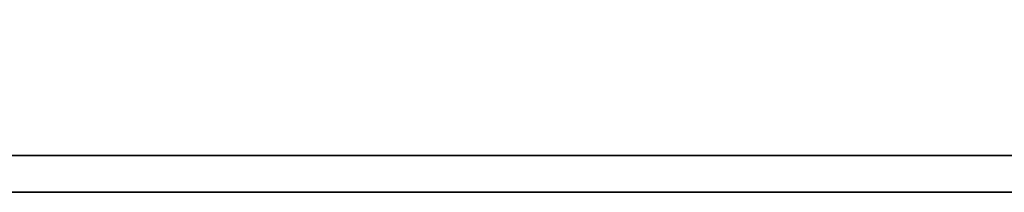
# Model space of a CAD drawing. Extents: x 487 to 843, y 33 to 377.
# Tile 31 of 48: x 771.663 to 774.486, y 116.036 to 116.531. Entities that reach past the tile are written whole.
import ezdxf

# ---------------------------------------------------------------- set-up
doc = ezdxf.new("R2010")
doc.units = 0
doc.header["$LTSCALE"] = 3
doc.header["$MEASUREMENT"] = 0
doc.layers.add('DIM', color=4, linetype='CONTINUOUS')
doc.layers.add('layer 1', color=7, linetype='CONTINUOUS')

# ---------------------------------------------------------------- blocks, each defined once
blk = doc.blocks.new('TBI MOTION logo(完整正式版)')
at = {"layer": 'layer 1', "color": 22, "lineweight": 35}
blk.add_open_spline([(75.90875, -9.47875), (75.90875, -9.47875), (75.90875, -12.28625), (75.90875, -12.28625), (75.90875, -12.28625), (75.90875, -12.28625), (75.90875, -12.47875), (75.90875, -12.47875), (75.90875, -12.47875), (75.90875, -12.47875), (75.71625, -12.47875), (75.71625, -12.47875), (75.71625, -12.47875), (75.71625, -12.47875), (-88.32875, -12.47875), (-88.32875, -12.47875), (-88.32875, -12.47875), (-88.32875, -12.47875), (-88.32875, -13.29375), (-88.32875, -13.29375), (-88.32875, -13.29375), (-88.32875, -13.29375), (82.89125, -13.29375), (82.89125, -13.29375), (82.89125, -13.29375), (82.89125, -13.29375), (75.90875, -9.47875), (75.90875, -9.47875)], degree=3, knots=[0, 0, 0, 0, 0.14285714, 0.14285714, 0.14285714, 0.14285715, 0.28571429, 0.28571429, 0.28571429, 0.2857143, 0.42857143, 0.42857143, 0.42857143, 0.42857144, 0.57142857, 0.57142857, 0.57142857, 0.57142858, 0.71428571, 0.71428571, 0.71428571, 0.71428572, 0.85714286, 0.85714286, 0.85714286, 0.85714287, 1, 1, 1, 1], dxfattribs=at)

msp = doc.modelspace()

# ---------------------------------------------------------------- block references
at = {"layer": 'DIM', "xscale": 0.1295999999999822, "yscale": 0.1295999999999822, "zscale": 0.1295999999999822}
msp.add_blockref('TBI MOTION logo(完整正式版)', (776.3787, 117.759), dxfattribs=at)

doc.saveas('drawing.dxf')
